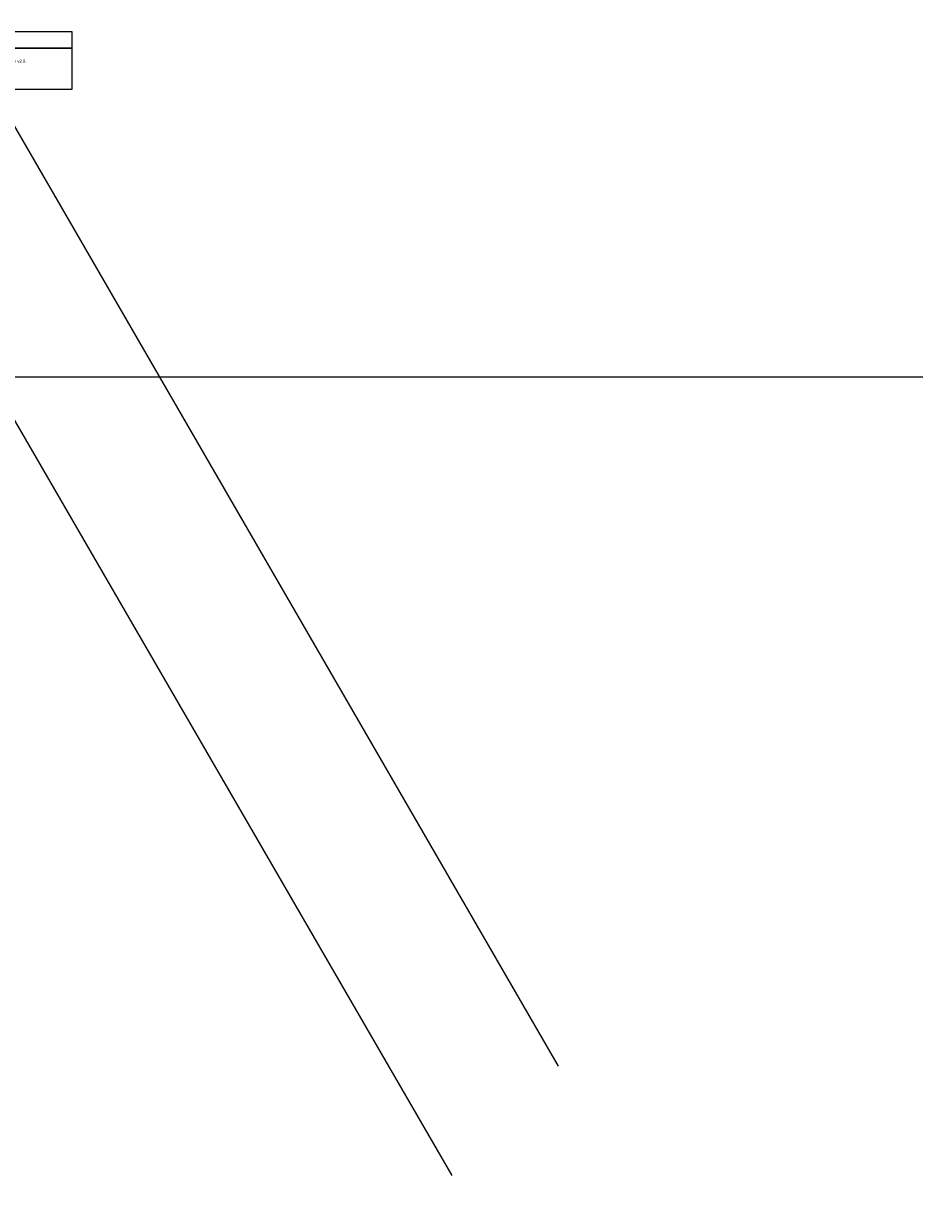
# Model space of a CAD drawing. Header units: metres. Extents: x -270273 to 328371, y -146885 to 591473.
# Tile 57 of 256: x -40956 to -40441, y -18873 to -18189. Entities that reach past the tile are written whole.
import ezdxf

# ---------------------------------------------------------------- set-up
doc = ezdxf.new("R2010")
doc.units = ezdxf.units.M
doc.layers.get('0').update_dxf_attribs({"color": 151})
doc.layers.add('B-CO-BC-BETONVORM-G', color=50, linetype='Continuous', lineweight=18)
for name, color, linetype in [('B-XX-OG-BEBOUWING-G', 1, 'Continuous'), ('B-XX-VH-KANTVERHARDING-G', 253, 'Continuous'), ('Iv-Text 018', 1, 'Continuous')]:
    doc.layers.add(name, color=color, linetype=linetype)
doc.styles.add('Iv-M 018', font='iv-font.shx', dxfattribs={"height": 1.8})

# ---------------------------------------------------------------- blocks, each defined once
blk = doc.blocks.new('Iv-Voorbeeldblok')
for points in [[(448.63568, -152.28365), (528.36282, -152.28365), (528.36282, -185.9455), (448.63568, -185.9455)], [(448.63568, -161.92088), (528.36282, -161.92088), (528.36282, -161.92088), (448.63568, -161.92088)]]:
    blk.add_lwpolyline(points, close=True)
at = {"layer": 'Iv-Text 018', "style": 'Iv-M 018'}
blk.add_text('style removed in v2.8.', height=1.8, dxfattribs=at).set_placement((478.04036, -170.44696))

msp = doc.modelspace()

# ---------------------------------------------------------------- linework, layer by layer
at = {"layer": 'B-CO-BC-BETONVORM-G'}
for points in [[(-40647.0625, -18791.2693), (-40970.3399, -18233.0927, 0.04516992), (-51872.7386, -17193.5374, 0.04644667)], [(-40708.6616, -18854.5113), (-41024.3357, -18309.4627, 0.04500024), (-51871.0592, -17278.5464, 0.04628559)]]:
    msp.add_lwpolyline(points, format="xyb", dxfattribs=at)
at = {"layer": 'B-XX-OG-BEBOUWING-G'}
msp.add_lwpolyline([(-63042.2222, -48045.4311, 14.44687832), (-66283.6615, -44822.7304), (-68754.7089, -47264.0769), (-65514.4611, -50485.8825)], format="xyb", close=True, dxfattribs=at)
msp.add_lwpolyline([(-55453.4375, -18397.8546, 18.8653706), (-51955.3808, -18264.922)], format="xyb", dxfattribs=at)
at = {"layer": 'B-XX-VH-KANTVERHARDING-G'}
msp.add_lwpolyline([(-29605.5667, -51115.8648), (-29820.0243, -35503.9589), (-29766.3157, -23962.8683), (-29766.554, -22860.6358, 0.41421356), (-34237.52, -18391.6021), (-50511.983, -18395.1198)], format="xyb", dxfattribs=at)

# ---------------------------------------------------------------- block references
msp.add_blockref('Iv-Voorbeeldblok', (-41456.8465, -18040.7882))

doc.saveas('drawing.dxf')
